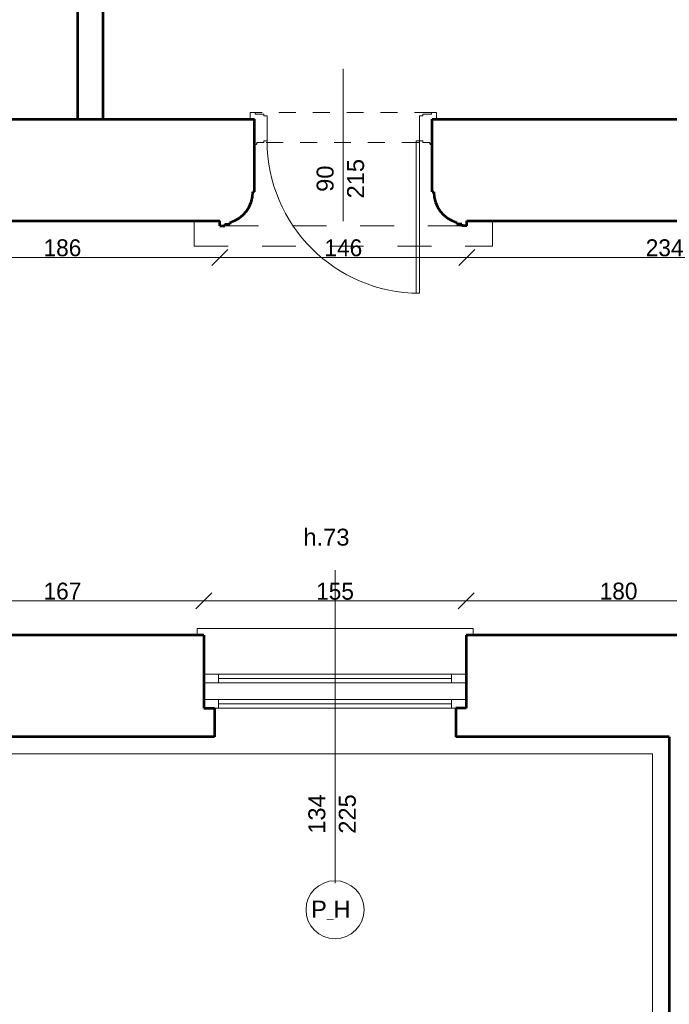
# Model space of a CAD drawing. Header units: inches. Extents: x -21887 to 84279, y -131485 to 67836.
# Tile 188 of 256: x -3456 to 381, y 50400 to 56219. Entities that reach past the tile are written whole.
import ezdxf

# ---------------------------------------------------------------- set-up
doc = ezdxf.new("R2010")
doc.units = ezdxf.units.IN
doc.header["$MEASUREMENT"] = 0
doc.linetypes.add('Dashed', pattern=[400, 200, -200])
doc.linetypes.add('Dashed copy', pattern=[200, 100, -100])
doc.layers.get('0').update_dxf_attribs({"lineweight": 13})
doc.layers.get('Defpoints').update_dxf_attribs({"lineweight": 13})
for name, color, linetype, lineweight in [('AI_MURY', 7, 'Continuous', 53), ('Dimensioning', 7, 'Continuous', 13), ('DRZWI', 7, 'Continuous', 13), ('dzialowki', 7, 'Continuous', 53)]:
    doc.layers.add(name, color=color, linetype=linetype, lineweight=lineweight)
doc.styles.add('GENERATED_STYLE_7', font='txt')
doc.styles.add('Style-Courier New', font='txt')
doc.dimstyles.new('Dimstyle_5', dxfattribs={"dimtxt": 100, "dimasz": 95, "dimexe": 0.18, "dimexo": 0, "dimgap": 0.09, "dimtad": 1, "dimtih": 1, "dimtoh": 1, "dimdec": 0, "dimlfac": 0.1, "dimzin": 0, "dimdsep": 46, "dimlunit": 5, "dimtxsty": 'GENERATED_STYLE_7', "dimblk": 'ARROWHEAD_6', "dimcen": 0.09, "dimclrd": 161, "dimclre": 161, "dimclrt": 7, "dimadec": 0, "dimazin": 0, "dimtfac": 1, "dimtdec": 0, "dimtmove": 0, "dimatfit": 3, "dimfxl": 0, "dimtolj": 1, "dimtzin": 0, "dimarcsym": 0})

# ---------------------------------------------------------------- blocks, each defined once
blk = doc.blocks.new('ARROWHEAD_6')
at = {"color": 0, "linetype": 'Continuous'}
for p, q in [((0, 0), (-1, 0)), ((-0.5, -0.5), (0.5, 0.5))]:
    blk.add_line(p, q, dxfattribs=at)
blk = doc.blocks.new('*U1604')
at = {"layer": 'Defpoints', "color": 0, "linetype": 'Continuous'}
for p in [(-2368.4, 52784.8), (-4038.4, 52580.7), (-2368.4, 52580.7)]:
    blk.add_point(p, dxfattribs=at)
at = {"layer": 'Dimensioning', "color": 161, "linetype": 'Continuous', "lineweight": -2}
for p, q in [((-4038.4, 52784.6), (-4038.4, 52785)), ((-3943.4, 52784.8), (-2463.4, 52784.8)), ((-2368.4, 52784.6), (-2368.4, 52785))]:
    blk.add_line(p, q, dxfattribs=at)
at = {"layer": 'Dimensioning', "color": 161, "linetype": 'Continuous', "lineweight": -2, "xscale": 95, "yscale": 95, "zscale": 95, "rotation": 180}
blk.add_blockref('ARROWHEAD_6', (-4038.4, 52784.8), dxfattribs=at)
at = {"layer": 'Dimensioning', "color": 161, "linetype": 'Continuous', "lineweight": -2, "xscale": 95, "yscale": 95, "zscale": 95}
blk.add_blockref('ARROWHEAD_6', (-2368.4, 52784.8), dxfattribs=at)
at = {"layer": 'Dimensioning', "color": 7, "linetype": 'Continuous', "insert": (-3203.4, 52841.1), "char_height": 100, "attachment_point": 5, "style": 'GENERATED_STYLE_7'}
blk.add_mtext('167', dxfattribs=at)
blk = doc.blocks.new('*D3282')
at = {"layer": 'Defpoints'}
for p in [(-3203.4, 52784.8), (-2368.4, 52784.8), (-4038.4, 52580.7), (-2368.4, 52580.7)]:
    blk.add_point(p, dxfattribs=at)
at = {"layer": 'Dimensioning', "color": 161, "linetype": 'Continuous'}
blk.add_blockref('*U1604', (0, 0), dxfattribs=at)
blk = doc.blocks.new('*U1605')
at = {"layer": 'Defpoints', "color": 0, "linetype": 'Continuous'}
for p in [(-818.4, 52784.8), (-2368.4, 52580.7), (-818.4, 52580.7)]:
    blk.add_point(p, dxfattribs=at)
at = {"layer": 'Dimensioning', "color": 161, "linetype": 'Continuous', "lineweight": -2}
for p, q in [((-2368.4, 52784.6), (-2368.4, 52785)), ((-2273.4, 52784.8), (-913.4, 52784.8)), ((-818.4, 52784.6), (-818.4, 52785))]:
    blk.add_line(p, q, dxfattribs=at)
at = {"layer": 'Dimensioning', "color": 161, "linetype": 'Continuous', "lineweight": -2, "xscale": 95, "yscale": 95, "zscale": 95, "rotation": 180}
blk.add_blockref('ARROWHEAD_6', (-2368.4, 52784.8), dxfattribs=at)
at = {"layer": 'Dimensioning', "color": 161, "linetype": 'Continuous', "lineweight": -2, "xscale": 95, "yscale": 95, "zscale": 95}
blk.add_blockref('ARROWHEAD_6', (-818.4, 52784.8), dxfattribs=at)
at = {"layer": 'Dimensioning', "color": 7, "linetype": 'Continuous', "insert": (-1593.4, 52840.5), "char_height": 100, "attachment_point": 5, "style": 'GENERATED_STYLE_7'}
blk.add_mtext('155', dxfattribs=at)
blk = doc.blocks.new('*D3283')
at = {"layer": 'Defpoints'}
for p in [(-1593.4, 52784.8), (-818.4, 52784.8), (-2368.4, 52580.7), (-818.4, 52580.7)]:
    blk.add_point(p, dxfattribs=at)
at = {"layer": 'Dimensioning', "color": 161, "linetype": 'Continuous'}
blk.add_blockref('*U1605', (0, 0), dxfattribs=at)
blk = doc.blocks.new('*U1606')
at = {"layer": 'Defpoints', "color": 0, "linetype": 'Continuous'}
for p in [(980.5, 52784.8), (-818.4, 52580.7), (980.5, 52580.7)]:
    blk.add_point(p, dxfattribs=at)
at = {"layer": 'Dimensioning', "color": 161, "linetype": 'Continuous', "lineweight": -2}
for p, q in [((-818.4, 52784.6), (-818.4, 52785)), ((-723.4, 52784.8), (885.5, 52784.8)), ((980.5, 52784.6), (980.5, 52785))]:
    blk.add_line(p, q, dxfattribs=at)
at = {"layer": 'Dimensioning', "color": 161, "linetype": 'Continuous', "lineweight": -2, "xscale": 95, "yscale": 95, "zscale": 95, "rotation": 180}
blk.add_blockref('ARROWHEAD_6', (-818.4, 52784.8), dxfattribs=at)
at = {"layer": 'Dimensioning', "color": 161, "linetype": 'Continuous', "lineweight": -2, "xscale": 95, "yscale": 95, "zscale": 95}
blk.add_blockref('ARROWHEAD_6', (980.5, 52784.8), dxfattribs=at)
at = {"layer": 'Dimensioning', "color": 7, "linetype": 'Continuous', "insert": (81, 52841.1), "char_height": 100, "attachment_point": 5, "style": 'GENERATED_STYLE_7'}
blk.add_mtext('180', dxfattribs=at)
blk = doc.blocks.new('*D3284')
at = {"layer": 'Defpoints'}
for p in [(81, 52784.8), (980.5, 52784.8), (-818.4, 52580.7), (980.5, 52580.7)]:
    blk.add_point(p, dxfattribs=at)
at = {"layer": 'Dimensioning', "color": 161, "linetype": 'Continuous'}
blk.add_blockref('*U1606', (0, 0), dxfattribs=at)
blk = doc.blocks.new('*U1650')
at = {"layer": 'Defpoints', "color": 0, "linetype": 'Continuous'}
for p in [(-4132.4, 55030.7), (-2274.5, 55030.7), (-2274.5, 54813.9)]:
    blk.add_point(p, dxfattribs=at)
at = {"layer": 'Dimensioning', "color": 161, "linetype": 'Continuous', "lineweight": -2}
for p, q in [((-4132.4, 54814), (-4132.4, 54813.7)), ((-4037.4, 54813.9), (-2369.5, 54813.9)), ((-2274.5, 54814), (-2274.5, 54813.7))]:
    blk.add_line(p, q, dxfattribs=at)
at = {"layer": 'Dimensioning', "color": 161, "linetype": 'Continuous', "lineweight": -2, "xscale": 95, "yscale": 95, "zscale": 95, "rotation": 180}
blk.add_blockref('ARROWHEAD_6', (-4132.4, 54813.9), dxfattribs=at)
at = {"layer": 'Dimensioning', "color": 161, "linetype": 'Continuous', "lineweight": -2, "xscale": 95, "yscale": 95, "zscale": 95}
blk.add_blockref('ARROWHEAD_6', (-2274.5, 54813.9), dxfattribs=at)
at = {"layer": 'Dimensioning', "color": 7, "linetype": 'Continuous', "insert": (-3203.4, 54870.1), "char_height": 100, "attachment_point": 5, "style": 'GENERATED_STYLE_7'}
blk.add_mtext('186', dxfattribs=at)
blk = doc.blocks.new('*D3328')
at = {"layer": 'Defpoints'}
for p in [(-4132.4, 55030.7), (-2274.5, 55030.7), (-3203.4, 54813.9), (-2274.5, 54813.9)]:
    blk.add_point(p, dxfattribs=at)
at = {"layer": 'Dimensioning', "color": 161, "linetype": 'Continuous'}
blk.add_blockref('*U1650', (0, 0), dxfattribs=at)
blk = doc.blocks.new('*U1651')
at = {"layer": 'Defpoints', "color": 0, "linetype": 'Continuous'}
for p in [(-2274.5, 55030.7), (-814.5, 55030.7), (-814.5, 54813.9)]:
    blk.add_point(p, dxfattribs=at)
at = {"layer": 'Dimensioning', "color": 161, "linetype": 'Continuous', "lineweight": -2}
for p, q in [((-2274.5, 54814), (-2274.5, 54813.7)), ((-2179.5, 54813.9), (-909.5, 54813.9)), ((-814.5, 54814), (-814.5, 54813.7))]:
    blk.add_line(p, q, dxfattribs=at)
at = {"layer": 'Dimensioning', "color": 161, "linetype": 'Continuous', "lineweight": -2, "xscale": 95, "yscale": 95, "zscale": 95, "rotation": 180}
blk.add_blockref('ARROWHEAD_6', (-2274.5, 54813.9), dxfattribs=at)
at = {"layer": 'Dimensioning', "color": 161, "linetype": 'Continuous', "lineweight": -2, "xscale": 95, "yscale": 95, "zscale": 95}
blk.add_blockref('ARROWHEAD_6', (-814.5, 54813.9), dxfattribs=at)
at = {"layer": 'Dimensioning', "color": 7, "linetype": 'Continuous', "insert": (-1544.5, 54870.1), "char_height": 100, "attachment_point": 5, "style": 'GENERATED_STYLE_7'}
blk.add_mtext('146', dxfattribs=at)
blk = doc.blocks.new('*D3329')
at = {"layer": 'Defpoints'}
for p in [(-2274.5, 55030.7), (-814.5, 55030.7), (-1544.5, 54813.9), (-814.5, 54813.9)]:
    blk.add_point(p, dxfattribs=at)
at = {"layer": 'Dimensioning', "color": 161, "linetype": 'Continuous'}
blk.add_blockref('*U1651', (0, 0), dxfattribs=at)
blk = doc.blocks.new('*U1652')
at = {"layer": 'Defpoints', "color": 0, "linetype": 'Continuous'}
for p in [(-814.5, 55030.7), (1520.5, 55030.7), (1520.5, 54813.9)]:
    blk.add_point(p, dxfattribs=at)
at = {"layer": 'Dimensioning', "color": 161, "linetype": 'Continuous', "lineweight": -2}
for p, q in [((-814.5, 54814), (-814.5, 54813.7)), ((-719.5, 54813.9), (1425.5, 54813.9)), ((1520.5, 54814), (1520.5, 54813.7))]:
    blk.add_line(p, q, dxfattribs=at)
at = {"layer": 'Dimensioning', "color": 161, "linetype": 'Continuous', "lineweight": -2, "xscale": 95, "yscale": 95, "zscale": 95, "rotation": 180}
blk.add_blockref('ARROWHEAD_6', (-814.5, 54813.9), dxfattribs=at)
at = {"layer": 'Dimensioning', "color": 161, "linetype": 'Continuous', "lineweight": -2, "xscale": 95, "yscale": 95, "zscale": 95}
blk.add_blockref('ARROWHEAD_6', (1520.5, 54813.9), dxfattribs=at)
at = {"layer": 'Dimensioning', "color": 7, "linetype": 'Continuous', "insert": (353, 54870.1), "char_height": 100, "attachment_point": 5, "style": 'GENERATED_STYLE_7'}
blk.add_mtext('234', dxfattribs=at)
blk = doc.blocks.new('*D3330')
at = {"layer": 'Defpoints'}
for p in [(-814.5, 55030.7), (1520.5, 55030.7), (353, 54813.9), (1520.5, 54813.9)]:
    blk.add_point(p, dxfattribs=at)
at = {"layer": 'Dimensioning', "color": 161, "linetype": 'Continuous'}
blk.add_blockref('*U1652', (0, 0), dxfattribs=at)

msp = doc.modelspace()

# ---------------------------------------------------------------- linework, layer by layer
at = {"layer": 'AI_MURY', "color": 7, "linetype": 'Continuous'}
for p, q in [((-4337.4, 55630.7), (-2069.5, 55630.7)), ((-2069.5, 55200.7), (-2069.5, 55630.7)), ((-1019.5, 55200.7), (-1019.5, 55630.7)), ((-1019.5, 55630.7), (1725.5, 55630.7)), ((-2069.5, 55200.7), (-2079.5, 55200.7)), ((-1019.5, 55200.7), (-1009.5, 55200.7)), ((-4132.4, 55030.7), (-2274.5, 55030.7)), ((-2274.5, 55000.7), (-2274.5, 55030.7)), ((-2274.5, 55000.7), (-2244.5, 55000.7)), ((-2244.5, 55010.7), (-2214.5, 55010.7)), ((-2244.5, 55010.7), (-2244.5, 55000.7)), ((-2214.5, 55020.7), (-2214.5, 55010.7)), ((-874.5, 55020.7), (-874.5, 55010.7)), ((-844.5, 55010.7), (-874.5, 55010.7)), ((-844.5, 55010.7), (-844.5, 55000.7)), ((-814.5, 55000.7), (-844.5, 55000.7)), ((-814.5, 55000.7), (-814.5, 55030.7)), ((-814.5, 55030.7), (1520.5, 55030.7)), ((-2368.4, 52580.7), (-4038.4, 52580.7)), ((-2368.4, 52580.7), (-2368.4, 52150.7)), ((-818.4, 52580.7), (-818.4, 52150.7)), ((980.5, 52580.7), (-818.4, 52580.7)), ((-2368.4, 52150.7), (-2305.9, 52150.7)), ((-2305.9, 52150.7), (-2305.9, 51980.7)), ((-818.4, 52150.7), (-880.9, 52150.7)), ((-880.9, 52150.7), (-880.9, 51980.7)), ((-2305.9, 51980.7), (-4100.9, 51980.7)), ((380.5, 51980.7), (-880.9, 51980.7)), ((380.5, 51980.7), (380.5, 50168.2))]:
    msp.add_line(p, q, dxfattribs=at)
for centre, start, end in [((-2259.4, 55195.3), 284.44004, 1.72608), ((-829.5, 55195.3), 178.27392, 255.55996)]:
    msp.add_arc(centre, 180, start, end, dxfattribs=at)
at = {"layer": 'DRZWI', "color": 5, "linetype": 'Continuous'}
for p, q in [((-1544.5, 55029), (-1544.5, 55929)), ((-2094.5, 55670.7), (-2094.5, 55630.7)), ((-2064.5, 55670.7), (-2094.5, 55670.7)), ((-2064.5, 55670.7), (-2064.5, 55660.7)), ((-2014.5, 55660.7), (-2064.5, 55660.7)), ((-2014.5, 55660.7), (-2014.5, 55650.7)), ((-2014.5, 55650.7), (-1994.5, 55650.7)), ((-1994.5, 55502.2), (-1994.5, 55650.7)), ((-1094.5, 55502.2), (-1094.5, 55650.7)), ((-1074.5, 55650.7), (-1094.5, 55650.7)), ((-1074.5, 55660.7), (-1074.5, 55650.7)), ((-1074.5, 55660.7), (-1024.5, 55660.7)), ((-1024.5, 55670.7), (-1024.5, 55660.7)), ((-1024.5, 55670.7), (-994.5, 55670.7)), ((-994.5, 55670.7), (-994.5, 55630.7)), ((-2014.5, 55492.2), (-2054.5, 55492.2)), ((-2014.5, 55502.2), (-1994.5, 55502.2)), ((-2014.5, 55492.2), (-2014.5, 55502.2)), ((-1114.5, 54602.2), (-1114.5, 55502.2)), ((-1114.5, 55502.2), (-1094.5, 55502.2)), ((-1094.5, 54602.2), (-1094.5, 55502.2)), ((-1074.5, 55502.2), (-1094.5, 55502.2)), ((-1074.5, 55492.2), (-1074.5, 55502.2)), ((-1074.5, 55492.2), (-1034.5, 55492.2)), ((-1114.5, 54602.2), (-1094.5, 54602.2))]:
    msp.add_line(p, q, dxfattribs=at)
at = {"layer": 'DRZWI', "color": 5, "linetype": 'Dashed copy'}
for p, q in [((-1024.5, 55670.7), (-2064.5, 55670.7)), ((-1099.5, 55492.2), (-2014.5, 55492.2))]:
    msp.add_line(p, q, dxfattribs=at)
at = {"layer": 'DRZWI', "color": 49, "linetype": 'Dashed'}
for p, q in [((-2424.5, 55030.7), (-2424.5, 54880.7)), ((-664.5, 55030.7), (-664.5, 54880.7)), ((-2424.5, 54880.7), (-664.5, 54880.7))]:
    msp.add_line(p, q, dxfattribs=at)
at = {"layer": 'DRZWI', "color": 7, "linetype": 'Dashed'}
msp.add_line((-2244.5, 55000.7), (-844.5, 55000.7), dxfattribs=at)
at = {"layer": 'DRZWI', "color": 220, "linetype": 'Continuous'}
for p, q in [((-1593.4, 51115.3), (-1593.4, 52966.1)), ((-2280.9, 52350.7), (-2368.4, 52350.7)), ((-2280.9, 52350.7), (-2280.9, 52300.7)), ((-2280.9, 52350.7), (-905.9, 52350.7)), ((-2280.9, 52325.7), (-905.9, 52325.7)), ((-905.9, 52350.7), (-818.4, 52350.7)), ((-905.9, 52350.7), (-905.9, 52300.7)), ((-2280.9, 52300.7), (-2368.4, 52300.7)), ((-2280.9, 52300.7), (-905.9, 52300.7)), ((-905.9, 52300.7), (-818.4, 52300.7)), ((-2280.9, 52200.7), (-2368.4, 52200.7)), ((-2280.9, 52200.7), (-2280.9, 52150.7)), ((-2280.9, 52200.7), (-905.9, 52200.7)), ((-905.9, 52200.7), (-818.4, 52200.7)), ((-905.9, 52200.7), (-905.9, 52150.7)), ((-2280.9, 52150.7), (-2305.9, 52150.7)), ((-2280.9, 52175.7), (-905.9, 52175.7)), ((-2280.9, 52150.7), (-905.9, 52150.7)), ((-905.9, 52150.7), (-880.9, 52150.7))]:
    msp.add_line(p, q, dxfattribs=at)
at = {"layer": 'DRZWI', "color": 251, "linetype": 'Continuous'}
for p, q in [((-2408.4, 52620.7), (-778.4, 52620.7)), ((-2408.4, 52580.7), (-2408.4, 52620.7)), ((-778.4, 52580.7), (-778.4, 52620.7)), ((280.5, 51880.7), (-6687.4, 51880.7)), ((280.5, 51880.7), (280.5, 43065.7))]:
    msp.add_line(p, q, dxfattribs=at)
at = {"layer": 'DRZWI', "color": 220, "linetype": 'Continuous'}
msp.add_circle((-1593.5, 50959), 171.3, dxfattribs=at)
at = {"layer": 'DRZWI', "color": 7, "linetype": 'Continuous'}
for centre, radius, start, end in [((-2069.5, 55492.2), 15, 270, 0), ((-1094.5, 55502.2), 900, 180, 270), ((-1019.5, 55492.2), 15, 180, 270)]:
    msp.add_arc(centre, radius, start, end, dxfattribs=at)
at = {"layer": 'dzialowki', "color": 12, "linetype": 'Continuous'}
for p, q in [((-3114, 56650.7), (-3114, 55630.7)), ((-2964, 56650.7), (-2964, 55630.7))]:
    msp.add_line(p, q, dxfattribs=at)

# ---------------------------------------------------------------- texts
at = {"layer": 'DRZWI', "color": 5, "insert": (-1702.1, 55279.1), "char_height": 100, "width": 704.483, "attachment_point": 2, "rotation": 90, "line_spacing_factor": 1.079165, "style": 'GENERATED_STYLE_7'}
msp.add_mtext('\\fArial|b0|i0|c238|p39;90\\P215', dxfattribs=at)
at = {"layer": 'DRZWI', "color": 220, "char_height": 100, "attachment_point": 1, "style": 'GENERATED_STYLE_7'}
for s, insert, width in [('\\fArial|b0|i0|c238|p39;h.73', (-1780.1, 53210.7), 460.863), ('\\fArial|b0|i0|c238|p39;P\\H50.000000;_\\H100.000000;H', (-1735.1, 51012.6), 460.117)]:
    msp.add_mtext(s, dxfattribs=dict(at, insert=insert, width=width))
at = {"layer": 'DRZWI', "color": 220, "insert": (-1751, 51408.2), "char_height": 100, "width": 355.178, "attachment_point": 1, "rotation": 90, "line_spacing_factor": 1.079165, "style": 'GENERATED_STYLE_7'}
msp.add_mtext('\\fArial|b0|i0|c238|p39;134\\P225', dxfattribs=at)

# ---------------------------------------------------------------- dimensions: what is measured, and where the dimension line sits
at = {"layer": 'Dimensioning', "color": 161, "linetype": 'Continuous'}
for base, p1, p2, picture, middle in [((-2274.5, 54813.9), (-4132.4, 55030.7), (-2274.5, 55030.7), '*D3328', (-3203.4, 54813.9)), ((-814.5, 54813.9), (-2274.5, 55030.7), (-814.5, 55030.7), '*D3329', (-1544.5, 54813.9)), ((1520.5180538, 54813.8614271), (-814.4819462, 55030.7131048), (1520.5180538, 55030.7131048), '*D3330', (353.0180538, 54813.8614271)), ((-2368.4, 52784.8), (-4038.4, 52580.7), (-2368.4, 52580.7), '*D3282', (-3203.4, 52784.8)), ((-818.4, 52784.8), (-2368.4, 52580.7), (-818.4, 52580.7), '*D3283', (-1593.4, 52784.8)), ((980.5, 52784.8), (-818.4, 52580.7), (980.5, 52580.7), '*D3284', (81, 52784.8))]:
    dim = msp.add_linear_dim(base=base, p1=p1, p2=p2, dimstyle='Dimstyle_5', override={"dimtxsty": 'Style-Courier New', "dimclrd": 0, "dimclre": 161, "dimlwe": 0}, dxfattribs=at)
    dim.commit()
    dim.dimension.update_dxf_attribs({"geometry": picture, "text_midpoint": middle, "dimtype": 128})

doc.saveas('drawing.dxf')
